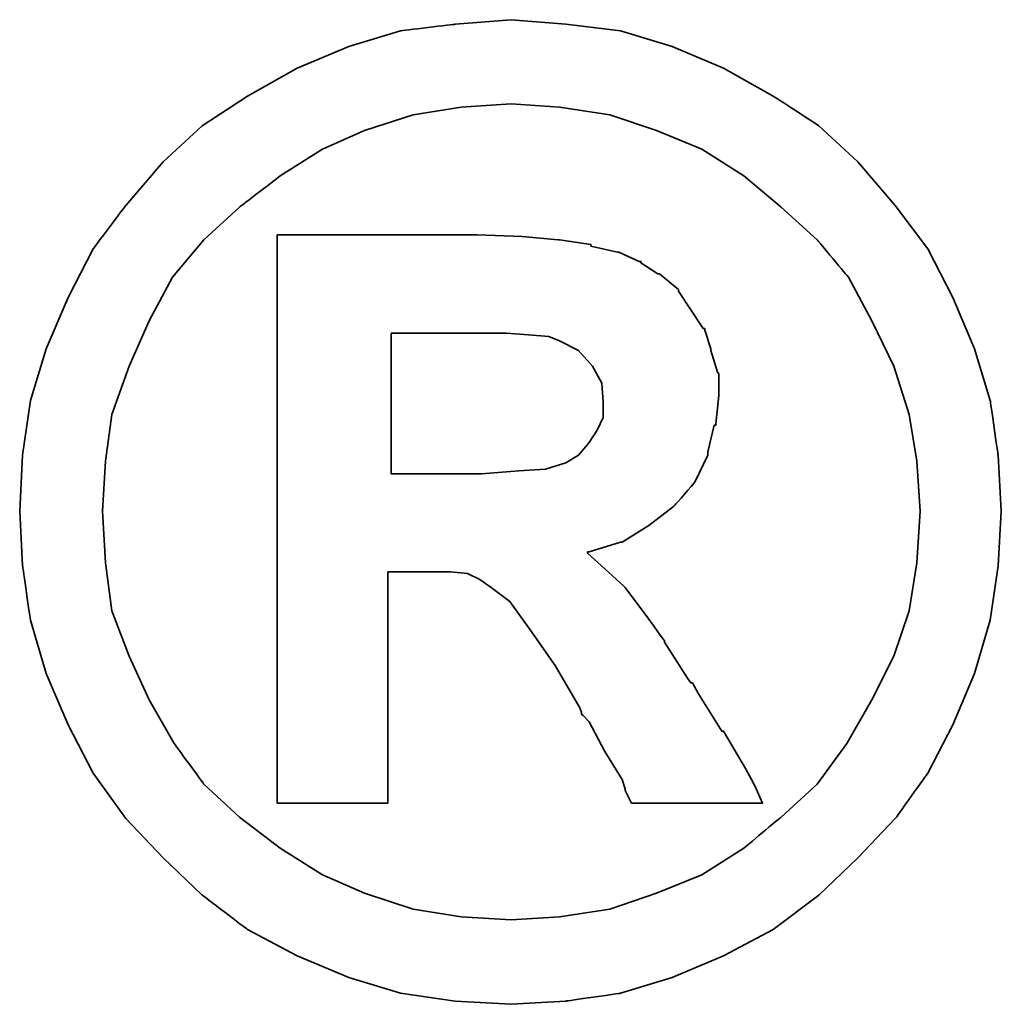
# Model space of a CAD drawing. Header units: millimetres. Extents: x 460 to 871, y 95 to 250.
# Tile 47 of 49: x 798.33 to 800.46, y 148.44 to 150.57. Entities that reach past the tile are written whole.
import ezdxf

# ---------------------------------------------------------------- set-up
doc = ezdxf.new("R2010")
doc.units = ezdxf.units.MM
doc.layers.add('DIM', color=4, linetype='CONTINUOUS')
doc.layers.add('layer 1', color=7, linetype='CONTINUOUS')

# ---------------------------------------------------------------- blocks, each defined once
blk = doc.blocks.new('TBI MOTION logo(完整正式版)')
at = {"layer": 'layer 1', "color": 22, "lineweight": 35}
for points, knots in [([(81.20634, 4.98624), (81.20634, 4.98624), (81.18649, 5.32862), (81.18649, 5.32862), (81.18649, 5.32862), (81.18649, 5.32862), (81.13886, 5.66206), (81.13886, 5.66206), (81.13886, 5.66206), (81.13886, 5.66206), (81.04359, 5.97764), (81.04359, 5.97764), (81.04359, 5.97764), (81.04359, 5.97764), (80.91061, 6.29124), (80.91061, 6.29124), (80.91061, 6.29124), (80.91061, 6.29124), (80.75778, 6.58697), (80.75778, 6.58697), (80.75778, 6.58697), (80.75778, 6.58697), (80.5593, 6.85294), (80.5593, 6.85294), (80.5593, 6.85294), (80.5593, 6.85294), (80.33105, 7.1189), (80.33105, 7.1189), (80.33105, 7.1189), (80.33105, 7.1189), (80.09287, 7.33921), (80.09287, 7.33921), (80.09287, 7.33921), (80.09287, 7.33921), (79.815, 7.51982), (79.815, 7.51982), (79.815, 7.51982), (79.815, 7.51982), (79.51133, 7.69051), (79.51133, 7.69051), (79.51133, 7.69051), (79.51133, 7.69051), (79.19773, 7.8235), (79.19773, 7.8235), (79.19773, 7.8235), (79.19773, 7.8235), (78.88215, 7.91877), (78.88215, 7.91877), (78.88215, 7.91877), (78.88215, 7.91877), (78.54871, 7.95846), (78.54871, 7.95846), (78.54871, 7.95846), (78.54871, 7.95846), (78.21526, 7.98625), (78.21526, 7.98625), (78.21526, 7.98625), (78.21526, 7.98625), (77.87388, 7.95846), (77.87388, 7.95846), (77.87388, 7.95846), (77.87388, 7.95846), (77.54044, 7.91877), (77.54044, 7.91877), (77.54044, 7.91877), (77.54044, 7.91877), (77.22485, 7.8235), (77.22485, 7.8235), (77.22485, 7.8235), (77.22485, 7.8235), (76.91027, 7.69051), (76.91027, 7.69051), (76.91027, 7.69051), (76.91027, 7.69051), (76.6056, 7.51982), (76.6056, 7.51982), (76.6056, 7.51982), (76.6056, 7.51982), (76.32972, 7.33921), (76.32972, 7.33921), (76.32972, 7.33921), (76.32972, 7.33921), (76.09154, 7.1189), (76.09154, 7.1189), (76.09154, 7.1189), (76.09154, 7.1189), (75.86329, 6.85294), (75.86329, 6.85294), (75.86329, 6.85294), (75.86329, 6.85294), (75.66382, 6.58697), (75.66382, 6.58697), (75.66382, 6.58697), (75.66382, 6.58697), (75.51099, 6.29124), (75.51099, 6.29124), (75.51099, 6.29124), (75.51099, 6.29124), (75.37702, 5.97764), (75.37702, 5.97764), (75.37702, 5.97764), (75.37702, 5.97764), (75.28175, 5.66206), (75.28175, 5.66206), (75.28175, 5.66206), (75.28175, 5.66206), (75.23411, 5.32862), (75.23411, 5.32862), (75.23411, 5.32862), (75.23411, 5.32862), (75.21625, 4.98624), (75.21625, 4.98624), (75.21625, 4.98624), (75.21625, 4.98624), (75.23411, 4.6528), (75.23411, 4.6528), (75.23411, 4.6528), (75.23411, 4.6528), (75.28175, 4.32035), (75.28175, 4.32035), (75.28175, 4.32035), (75.28175, 4.32035), (75.37702, 3.99583), (75.37702, 3.99583), (75.37702, 3.99583), (75.37702, 3.99583), (75.51099, 3.68224), (75.51099, 3.68224), (75.51099, 3.68224), (75.51099, 3.68224), (75.66382, 3.38749), (75.66382, 3.38749), (75.66382, 3.38749), (75.66382, 3.38749), (75.86329, 3.10963), (75.86329, 3.10963), (75.86329, 3.10963), (75.86329, 3.10963), (76.09154, 2.87145), (76.09154, 2.87145), (76.09154, 2.87145), (76.09154, 2.87145), (76.32972, 2.6432), (76.32972, 2.6432), (76.32972, 2.6432), (76.32972, 2.6432), (76.6056, 2.43381), (76.6056, 2.43381), (76.6056, 2.43381), (76.6056, 2.43381), (76.91027, 2.27205), (76.91027, 2.27205), (76.91027, 2.27205), (76.91027, 2.27205), (77.22485, 2.13906), (77.22485, 2.13906), (77.22485, 2.13906), (77.22485, 2.13906), (77.54044, 2.0438), (77.54044, 2.0438), (77.54044, 2.0438), (77.54044, 2.0438), (77.87388, 1.99616), (77.87388, 1.99616), (77.87388, 1.99616), (77.87388, 1.99616), (78.21526, 1.97631), (78.21526, 1.97631), (78.21526, 1.97631), (78.21526, 1.97631), (78.54871, 1.99616), (78.54871, 1.99616), (78.54871, 1.99616), (78.54871, 1.99616), (78.88215, 2.0438), (78.88215, 2.0438), (78.88215, 2.0438), (78.88215, 2.0438), (79.19773, 2.13906), (79.19773, 2.13906), (79.19773, 2.13906), (79.19773, 2.13906), (79.51133, 2.27205), (79.51133, 2.27205), (79.51133, 2.27205), (79.51133, 2.27205), (79.815, 2.43381), (79.815, 2.43381), (79.815, 2.43381), (79.815, 2.43381), (80.09287, 2.6432), (80.09287, 2.6432), (80.09287, 2.6432), (80.09287, 2.6432), (80.33105, 2.87145), (80.33105, 2.87145), (80.33105, 2.87145), (80.33105, 2.87145), (80.5593, 3.10963), (80.5593, 3.10963), (80.5593, 3.10963), (80.5593, 3.10963), (80.75778, 3.38749), (80.75778, 3.38749), (80.75778, 3.38749), (80.75778, 3.38749), (80.91061, 3.68224), (80.91061, 3.68224), (80.91061, 3.68224), (80.91061, 3.68224), (81.04359, 3.99583), (81.04359, 3.99583), (81.04359, 3.99583), (81.04359, 3.99583), (81.13886, 4.32035), (81.13886, 4.32035), (81.13886, 4.32035), (81.13886, 4.32035), (81.18649, 4.6528), (81.18649, 4.6528), (81.18649, 4.6528), (81.18649, 4.6528), (81.20634, 4.98624), (81.20634, 4.98624)], [0, 0, 0, 0, 0.0178571, 0.0178571, 0.0178571, 0.0178572, 0.0357143, 0.0357143, 0.0357143, 0.0357143, 0.0535714, 0.0535714, 0.0535714, 0.0535714, 0.0714286, 0.0714286, 0.0714286, 0.0714286, 0.0892857, 0.0892857, 0.0892857, 0.0892857, 0.1071429, 0.1071429, 0.1071429, 0.1071429, 0.125, 0.125, 0.125, 0.125, 0.1428571, 0.1428571, 0.1428571, 0.1428572, 0.1607143, 0.1607143, 0.1607143, 0.1607143, 0.1785714, 0.1785714, 0.1785714, 0.1785714, 0.1964286, 0.1964286, 0.1964286, 0.1964286, 0.2142857, 0.2142857, 0.2142857, 0.2142857, 0.2321429, 0.2321429, 0.2321429, 0.2321429, 0.25, 0.25, 0.25, 0.25, 0.2678571, 0.2678571, 0.2678571, 0.2678572, 0.2857143, 0.2857143, 0.2857143, 0.2857143, 0.3035714, 0.3035714, 0.3035714, 0.3035714, 0.3214286, 0.3214286, 0.3214286, 0.3214286, 0.3392857, 0.3392857, 0.3392857, 0.3392857, 0.3571429, 0.3571429, 0.3571429, 0.3571429, 0.375, 0.375, 0.375, 0.375, 0.3928571, 0.3928571, 0.3928571, 0.3928572, 0.4107143, 0.4107143, 0.4107143, 0.4107143, 0.4285714, 0.4285714, 0.4285714, 0.4285714, 0.4464286, 0.4464286, 0.4464286, 0.4464286, 0.4642857, 0.4642857, 0.4642857, 0.4642857, 0.4821429, 0.4821429, 0.4821429, 0.4821429, 0.5, 0.5, 0.5, 0.5, 0.5178571, 0.5178571, 0.5178571, 0.5178572, 0.5357143, 0.5357143, 0.5357143, 0.5357143, 0.5535714, 0.5535714, 0.5535714, 0.5535714, 0.5714286, 0.5714286, 0.5714286, 0.5714286, 0.5892857, 0.5892857, 0.5892857, 0.5892857, 0.6071429, 0.6071429, 0.6071429, 0.6071429, 0.625, 0.625, 0.625, 0.625, 0.6428571, 0.6428571, 0.6428571, 0.6428572, 0.6607143, 0.6607143, 0.6607143, 0.6607143, 0.6785714, 0.6785714, 0.6785714, 0.6785714, 0.6964286, 0.6964286, 0.6964286, 0.6964286, 0.7142857, 0.7142857, 0.7142857, 0.7142857, 0.7321429, 0.7321429, 0.7321429, 0.7321429, 0.75, 0.75, 0.75, 0.75, 0.7678571, 0.7678571, 0.7678571, 0.7678572, 0.7857143, 0.7857143, 0.7857143, 0.7857143, 0.8035714, 0.8035714, 0.8035714, 0.8035714, 0.8214286, 0.8214286, 0.8214286, 0.8214286, 0.8392857, 0.8392857, 0.8392857, 0.8392857, 0.8571429, 0.8571429, 0.8571429, 0.8571429, 0.875, 0.875, 0.875, 0.875, 0.8928571, 0.8928571, 0.8928571, 0.8928572, 0.9107143, 0.9107143, 0.9107143, 0.9107143, 0.9285714, 0.9285714, 0.9285714, 0.9285714, 0.9464286, 0.9464286, 0.9464286, 0.9464286, 0.9642857, 0.9642857, 0.9642857, 0.9642857, 0.9821429, 0.9821429, 0.9821429, 0.9821429, 1, 1, 1, 1]), ([(80.71014, 4.98624), (80.71014, 4.98624), (80.69129, 5.29091), (80.69129, 5.29091), (80.69129, 5.29091), (80.69129, 5.29091), (80.64464, 5.57672), (80.64464, 5.57672), (80.64464, 5.57672), (80.64464, 5.57672), (80.54937, 5.87245), (80.54937, 5.87245), (80.54937, 5.87245), (80.54937, 5.87245), (80.41639, 6.14833), (80.41639, 6.14833), (80.41639, 6.14833), (80.41639, 6.14833), (80.27349, 6.41429), (80.27349, 6.41429), (80.27349, 6.41429), (80.27349, 6.41429), (80.08295, 6.64255), (80.08295, 6.64255), (80.08295, 6.64255), (80.08295, 6.64255), (79.86264, 6.84301), (79.86264, 6.84301), (79.86264, 6.84301), (79.86264, 6.84301), (79.63439, 7.03355), (79.63439, 7.03355), (79.63439, 7.03355), (79.63439, 7.03355), (79.37835, 7.1963), (79.37835, 7.1963), (79.37835, 7.1963), (79.37835, 7.1963), (79.10246, 7.30944), (79.10246, 7.30944), (79.10246, 7.30944), (79.10246, 7.30944), (78.81665, 7.40471), (78.81665, 7.40471), (78.81665, 7.40471), (78.81665, 7.40471), (78.511, 7.45234), (78.511, 7.45234), (78.511, 7.45234), (78.511, 7.45234), (78.21526, 7.47219), (78.21526, 7.47219), (78.21526, 7.47219), (78.21526, 7.47219), (77.9106, 7.45234), (77.9106, 7.45234), (77.9106, 7.45234), (77.9106, 7.45234), (77.61685, 7.40471), (77.61685, 7.40471), (77.61685, 7.40471), (77.61685, 7.40471), (77.32012, 7.30944), (77.32012, 7.30944), (77.32012, 7.30944), (77.32012, 7.30944), (77.06309, 7.1963), (77.06309, 7.1963), (77.06309, 7.1963), (77.06309, 7.1963), (76.80606, 7.03355), (76.80606, 7.03355), (76.80606, 7.03355), (76.80606, 7.03355), (76.55797, 6.84301), (76.55797, 6.84301), (76.55797, 6.84301), (76.55797, 6.84301), (76.34063, 6.64255), (76.34063, 6.64255), (76.34063, 6.64255), (76.34063, 6.64255), (76.1491, 6.41429), (76.1491, 6.41429), (76.1491, 6.41429), (76.1491, 6.41429), (76.0062, 6.14833), (76.0062, 6.14833), (76.0062, 6.14833), (76.0062, 6.14833), (75.88314, 5.87245), (75.88314, 5.87245), (75.88314, 5.87245), (75.88314, 5.87245), (75.77794, 5.57672), (75.77794, 5.57672), (75.77794, 5.57672), (75.77794, 5.57672), (75.73924, 5.29091), (75.73924, 5.29091), (75.73924, 5.29091), (75.73924, 5.29091), (75.72039, 4.98624), (75.72039, 4.98624), (75.72039, 4.98624), (75.72039, 4.98624), (75.73924, 4.67165), (75.73924, 4.67165), (75.73924, 4.67165), (75.73924, 4.67165), (75.77794, 4.37791), (75.77794, 4.37791), (75.77794, 4.37791), (75.77794, 4.37791), (75.88314, 4.10102), (75.88314, 4.10102), (75.88314, 4.10102), (75.88314, 4.10102), (76.0062, 3.83407), (76.0062, 3.83407), (76.0062, 3.83407), (76.0062, 3.83407), (76.15902, 3.56811), (76.15902, 3.56811), (76.15902, 3.56811), (76.15902, 3.56811), (76.34063, 3.32001), (76.34063, 3.32001), (76.34063, 3.32001), (76.34063, 3.32001), (76.55797, 3.11955), (76.55797, 3.11955), (76.55797, 3.11955), (76.55797, 3.11955), (76.80606, 2.92901), (76.80606, 2.92901), (76.80606, 2.92901), (76.80606, 2.92901), (77.06309, 2.76725), (77.06309, 2.76725), (77.06309, 2.76725), (77.06309, 2.76725), (77.32012, 2.65412), (77.32012, 2.65412), (77.32012, 2.65412), (77.32012, 2.65412), (77.61685, 2.55786), (77.61685, 2.55786), (77.61685, 2.55786), (77.61685, 2.55786), (77.9106, 2.51022), (77.9106, 2.51022), (77.9106, 2.51022), (77.9106, 2.51022), (78.21526, 2.49137), (78.21526, 2.49137), (78.21526, 2.49137), (78.21526, 2.49137), (78.511, 2.51022), (78.511, 2.51022), (78.511, 2.51022), (78.511, 2.51022), (78.81665, 2.55786), (78.81665, 2.55786), (78.81665, 2.55786), (78.81665, 2.55786), (79.10246, 2.65412), (79.10246, 2.65412), (79.10246, 2.65412), (79.10246, 2.65412), (79.37835, 2.76725), (79.37835, 2.76725), (79.37835, 2.76725), (79.37835, 2.76725), (79.63439, 2.92901), (79.63439, 2.92901), (79.63439, 2.92901), (79.63439, 2.92901), (79.86264, 3.11955), (79.86264, 3.11955), (79.86264, 3.11955), (79.86264, 3.11955), (80.08295, 3.32001), (80.08295, 3.32001), (80.08295, 3.32001), (80.08295, 3.32001), (80.26356, 3.56811), (80.26356, 3.56811), (80.26356, 3.56811), (80.26356, 3.56811), (80.41639, 3.83407), (80.41639, 3.83407), (80.41639, 3.83407), (80.41639, 3.83407), (80.54937, 4.10102), (80.54937, 4.10102), (80.54937, 4.10102), (80.54937, 4.10102), (80.64464, 4.37791), (80.64464, 4.37791), (80.64464, 4.37791), (80.64464, 4.37791), (80.69129, 4.67165), (80.69129, 4.67165), (80.69129, 4.67165), (80.69129, 4.67165), (80.71014, 4.98624), (80.71014, 4.98624)], [0, 0, 0, 0, 0.0192308, 0.0192308, 0.0192308, 0.0192308, 0.0384615, 0.0384615, 0.0384615, 0.0384615, 0.0576923, 0.0576923, 0.0576923, 0.0576923, 0.0769231, 0.0769231, 0.0769231, 0.0769231, 0.0961538, 0.0961538, 0.0961538, 0.0961539, 0.1153846, 0.1153846, 0.1153846, 0.1153846, 0.1346154, 0.1346154, 0.1346154, 0.1346154, 0.1538462, 0.1538462, 0.1538462, 0.1538462, 0.1730769, 0.1730769, 0.1730769, 0.1730769, 0.1923077, 0.1923077, 0.1923077, 0.1923077, 0.2115385, 0.2115385, 0.2115385, 0.2115385, 0.2307692, 0.2307692, 0.2307692, 0.2307692, 0.25, 0.25, 0.25, 0.25, 0.2692308, 0.2692308, 0.2692308, 0.2692308, 0.2884615, 0.2884615, 0.2884615, 0.2884615, 0.3076923, 0.3076923, 0.3076923, 0.3076923, 0.3269231, 0.3269231, 0.3269231, 0.3269231, 0.3461538, 0.3461538, 0.3461538, 0.3461539, 0.3653846, 0.3653846, 0.3653846, 0.3653846, 0.3846154, 0.3846154, 0.3846154, 0.3846154, 0.4038462, 0.4038462, 0.4038462, 0.4038462, 0.4230769, 0.4230769, 0.4230769, 0.4230769, 0.4423077, 0.4423077, 0.4423077, 0.4423077, 0.4615385, 0.4615385, 0.4615385, 0.4615385, 0.4807692, 0.4807692, 0.4807692, 0.4807692, 0.5, 0.5, 0.5, 0.5, 0.5192308, 0.5192308, 0.5192308, 0.5192308, 0.5384615, 0.5384615, 0.5384615, 0.5384615, 0.5576923, 0.5576923, 0.5576923, 0.5576923, 0.5769231, 0.5769231, 0.5769231, 0.5769231, 0.5961538, 0.5961538, 0.5961538, 0.5961539, 0.6153846, 0.6153846, 0.6153846, 0.6153846, 0.6346154, 0.6346154, 0.6346154, 0.6346154, 0.6538462, 0.6538462, 0.6538462, 0.6538462, 0.6730769, 0.6730769, 0.6730769, 0.6730769, 0.6923077, 0.6923077, 0.6923077, 0.6923077, 0.7115385, 0.7115385, 0.7115385, 0.7115385, 0.7307692, 0.7307692, 0.7307692, 0.7307692, 0.75, 0.75, 0.75, 0.75, 0.7692308, 0.7692308, 0.7692308, 0.7692308, 0.7884615, 0.7884615, 0.7884615, 0.7884615, 0.8076923, 0.8076923, 0.8076923, 0.8076923, 0.8269231, 0.8269231, 0.8269231, 0.8269231, 0.8461538, 0.8461538, 0.8461538, 0.8461539, 0.8653846, 0.8653846, 0.8653846, 0.8653846, 0.8846154, 0.8846154, 0.8846154, 0.8846154, 0.9038462, 0.9038462, 0.9038462, 0.9038462, 0.9230769, 0.9230769, 0.9230769, 0.9230769, 0.9423077, 0.9423077, 0.9423077, 0.9423077, 0.9615385, 0.9615385, 0.9615385, 0.9615385, 0.9807692, 0.9807692, 0.9807692, 0.9807692, 1, 1, 1, 1]), ([(76.78721, 3.2823), (76.78721, 3.2823), (76.78721, 3.32001), (76.78721, 3.32001), (76.78721, 3.32001), (76.78721, 3.32001), (76.78721, 3.42422), (76.78721, 3.42422), (76.78721, 3.42422), (76.78721, 3.42422), (76.78721, 3.59689), (76.78721, 3.59689), (76.78721, 3.59689), (76.78721, 3.59689), (76.78721, 3.80529), (76.78721, 3.80529), (76.78721, 3.80529), (76.78721, 3.80529), (76.78721, 4.0524), (76.78721, 4.0524), (76.78721, 4.0524), (76.78721, 4.0524), (76.78721, 4.32035), (76.78721, 4.32035), (76.78721, 4.32035), (76.78721, 4.32035), (76.78721, 4.92868), (76.78721, 4.92868), (76.78721, 4.92868), (76.78721, 4.92868), (76.78721, 5.53801), (76.78721, 5.53801), (76.78721, 5.53801), (76.78721, 5.53801), (76.78721, 5.82482), (76.78721, 5.82482), (76.78721, 5.82482), (76.78721, 5.82482), (76.78721, 6.07291), (76.78721, 6.07291), (76.78721, 6.07291), (76.78721, 6.07291), (76.78721, 6.30017), (76.78721, 6.30017), (76.78721, 6.30017), (76.78721, 6.30017), (76.78721, 6.45399), (76.78721, 6.45399), (76.78721, 6.45399), (76.78721, 6.45399), (76.78721, 6.5572), (76.78721, 6.5572), (76.78721, 6.5572), (76.78721, 6.5572), (76.78721, 6.59689), (76.78721, 6.59689), (76.78721, 6.59689), (76.78721, 6.59689), (76.78721, 6.67232), (76.78721, 6.67232), (76.78721, 6.67232), (76.78721, 6.67232), (76.8537, 6.67232), (76.8537, 6.67232), (76.8537, 6.67232), (76.8537, 6.67232), (76.87355, 6.67232), (76.87355, 6.67232), (76.87355, 6.67232), (76.87355, 6.67232), (76.91027, 6.67232), (76.91027, 6.67232), (76.91027, 6.67232), (76.91027, 6.67232), (77.04424, 6.67232), (77.04424, 6.67232), (77.04424, 6.67232), (77.04424, 6.67232), (77.22485, 6.67232), (77.22485, 6.67232), (77.22485, 6.67232), (77.22485, 6.67232), (77.43524, 6.67232), (77.43524, 6.67232), (77.43524, 6.67232), (77.43524, 6.67232), (77.65357, 6.67232), (77.65357, 6.67232), (77.65357, 6.67232), (77.65357, 6.67232), (77.82625, 6.67232), (77.82625, 6.67232), (77.82625, 6.67232), (77.82625, 6.67232), (77.94037, 6.67232), (77.94037, 6.67232), (77.94037, 6.67232), (77.94037, 6.67232), (77.97709, 6.67232), (77.97709, 6.67232), (77.97709, 6.67232), (77.97709, 6.67232), (77.99694, 6.67232), (77.99694, 6.67232), (77.99694, 6.67232), (77.99694, 6.67232), (78.00686, 6.67232), (78.00686, 6.67232), (78.00686, 6.67232), (78.00686, 6.67232), (78.28275, 6.6624), (78.28275, 6.6624), (78.28275, 6.6624), (78.28275, 6.6624), (78.50107, 6.64255), (78.50107, 6.64255), (78.50107, 6.64255), (78.50107, 6.64255), (78.511, 6.64255), (78.511, 6.64255), (78.511, 6.64255), (78.511, 6.64255), (78.70154, 6.61476), (78.70154, 6.61476), (78.70154, 6.61476), (78.70154, 6.61476), (78.70154, 6.60483), (78.70154, 6.60483), (78.70154, 6.60483), (78.70154, 6.60483), (78.86429, 6.56713), (78.86429, 6.56713), (78.86429, 6.56713), (78.86429, 6.56713), (78.87223, 6.56713), (78.87223, 6.56713), (78.87223, 6.56713), (78.87223, 6.56713), (78.99727, 6.51056), (78.99727, 6.51056), (78.99727, 6.51056), (78.99727, 6.51056), (79.00719, 6.51056), (79.00719, 6.51056), (79.00719, 6.51056), (79.00719, 6.51056), (79.00719, 6.50162), (79.00719, 6.50162), (79.00719, 6.50162), (79.00719, 6.50162), (79.1104, 6.43415), (79.1104, 6.43415), (79.1104, 6.43415), (79.1104, 6.43415), (79.12132, 6.43415), (79.12132, 6.43415), (79.12132, 6.43415), (79.12132, 6.43415), (79.22552, 6.34781), (79.22552, 6.34781), (79.22552, 6.34781), (79.22552, 6.34781), (79.23544, 6.33888), (79.23544, 6.33888), (79.23544, 6.33888), (79.23544, 6.33888), (79.23544, 6.32895), (79.23544, 6.32895), (79.23544, 6.32895), (79.23544, 6.32895), (79.31087, 6.21483), (79.31087, 6.21483), (79.31087, 6.21483), (79.31087, 6.21483), (79.38629, 6.1007), (79.38629, 6.1007), (79.38629, 6.1007), (79.38629, 6.1007), (79.3972, 6.1007), (79.3972, 6.1007), (79.3972, 6.1007), (79.3972, 6.1007), (79.3972, 6.09078), (79.3972, 6.09078), (79.3972, 6.09078), (79.3972, 6.09078), (79.43392, 5.97764), (79.43392, 5.97764), (79.43392, 5.97764), (79.43392, 5.97764), (79.43392, 5.96772), (79.43392, 5.96772), (79.43392, 5.96772), (79.43392, 5.96772), (79.47362, 5.83474), (79.47362, 5.83474), (79.47362, 5.83474), (79.47362, 5.83474), (79.48156, 5.82482), (79.48156, 5.82482), (79.48156, 5.82482), (79.48156, 5.82482), (79.48156, 5.69977), (79.48156, 5.69977), (79.48156, 5.69977), (79.48156, 5.69977), (79.48156, 5.69183), (79.48156, 5.69183), (79.48156, 5.69183), (79.48156, 5.69183), (79.4637, 5.51915), (79.4637, 5.51915), (79.4637, 5.51915), (79.4637, 5.51915), (79.4637, 5.51122), (79.4637, 5.51122), (79.4637, 5.51122), (79.4637, 5.51122), (79.45377, 5.51122), (79.45377, 5.51122), (79.45377, 5.51122), (79.45377, 5.51122), (79.41507, 5.34847), (79.41507, 5.34847), (79.41507, 5.34847), (79.41507, 5.34847), (79.41507, 5.33854), (79.41507, 5.33854), (79.41507, 5.33854), (79.41507, 5.33854), (79.41507, 5.32862), (79.41507, 5.32862), (79.41507, 5.32862), (79.41507, 5.32862), (79.33865, 5.16785), (79.33865, 5.16785), (79.33865, 5.16785), (79.33865, 5.16785), (79.33071, 5.15693), (79.33071, 5.15693), (79.33071, 5.15693), (79.33071, 5.15693), (79.2156, 5.02495), (79.2156, 5.02495), (79.2156, 5.02495), (79.2156, 5.02495), (79.20567, 5.01502), (79.20567, 5.01502), (79.20567, 5.01502), (79.20567, 5.01502), (79.05483, 4.89991), (79.05483, 4.89991), (79.05483, 4.89991), (79.05483, 4.89991), (79.04491, 4.89197), (79.04491, 4.89197), (79.04491, 4.89197), (79.04491, 4.89197), (78.89208, 4.7967), (78.89208, 4.7967), (78.89208, 4.7967), (78.89208, 4.7967), (78.88215, 4.7967), (78.88215, 4.7967), (78.88215, 4.7967), (78.88215, 4.7967), (78.69161, 4.73913), (78.69161, 4.73913), (78.69161, 4.73913), (78.69161, 4.73913), (78.68169, 4.73913), (78.68169, 4.73913), (78.68169, 4.73913), (78.68169, 4.73913), (78.68169, 4.72921), (78.68169, 4.72921), (78.68169, 4.72921), (78.68169, 4.72921), (78.78688, 4.63394), (78.78688, 4.63394), (78.78688, 4.63394), (78.78688, 4.63394), (78.902, 4.52875), (78.902, 4.52875), (78.902, 4.52875), (78.902, 4.52875), (78.91093, 4.52081), (78.91093, 4.52081), (78.91093, 4.52081), (78.91093, 4.52081), (79.02506, 4.36798), (79.02506, 4.36798), (79.02506, 4.36798), (79.02506, 4.36798), (79.1501, 4.1953), (79.1501, 4.1953), (79.1501, 4.1953), (79.1501, 4.1953), (79.1501, 4.18736), (79.1501, 4.18736), (79.1501, 4.18736), (79.1501, 4.18736), (79.29201, 3.96705), (79.29201, 3.96705), (79.29201, 3.96705), (79.29201, 3.96705), (79.31087, 3.93828), (79.31087, 3.93828), (79.31087, 3.93828), (79.31087, 3.93828), (79.32079, 3.93828), (79.32079, 3.93828), (79.32079, 3.93828), (79.32079, 3.93828), (79.3585, 3.87178), (79.3585, 3.87178), (79.3585, 3.87178), (79.3585, 3.87178), (79.50141, 3.64353), (79.50141, 3.64353), (79.50141, 3.64353), (79.50141, 3.64353), (79.51133, 3.64353), (79.51133, 3.64353), (79.51133, 3.64353), (79.51133, 3.64353), (79.64431, 3.41528), (79.64431, 3.41528), (79.64431, 3.41528), (79.64431, 3.41528), (79.68202, 3.3478), (79.68202, 3.3478), (79.68202, 3.3478), (79.68202, 3.3478), (79.70187, 3.31009), (79.70187, 3.31009), (79.70187, 3.31009), (79.70187, 3.31009), (79.7495, 3.2049), (79.7495, 3.2049), (79.7495, 3.2049), (79.7495, 3.2049), (79.64431, 3.2049), (79.64431, 3.2049), (79.64431, 3.2049), (79.64431, 3.2049), (79.62546, 3.2049), (79.62546, 3.2049), (79.62546, 3.2049), (79.62546, 3.2049), (79.53912, 3.2049), (79.53912, 3.2049), (79.53912, 3.2049), (79.53912, 3.2049), (79.31087, 3.2049), (79.31087, 3.2049), (79.31087, 3.2049), (79.31087, 3.2049), (79.08262, 3.2049), (79.08262, 3.2049), (79.08262, 3.2049), (79.08262, 3.2049), (79.00719, 3.2049), (79.00719, 3.2049), (79.00719, 3.2049), (79.00719, 3.2049), (78.98735, 3.2049), (78.98735, 3.2049), (78.98735, 3.2049), (78.98735, 3.2049), (78.94964, 3.2049), (78.94964, 3.2049), (78.94964, 3.2049), (78.94964, 3.2049), (78.92979, 3.24459), (78.92979, 3.24459), (78.92979, 3.24459), (78.92979, 3.24459), (78.91093, 3.2823), (78.91093, 3.2823), (78.91093, 3.2823), (78.91093, 3.2823), (78.91093, 3.29223), (78.91093, 3.29223), (78.91093, 3.29223), (78.91093, 3.29223), (78.89208, 3.3478), (78.89208, 3.3478), (78.89208, 3.3478), (78.89208, 3.3478), (78.78688, 3.52048), (78.78688, 3.52048), (78.78688, 3.52048), (78.78688, 3.52048), (78.69161, 3.7001), (78.69161, 3.7001), (78.69161, 3.7001), (78.69161, 3.7001), (78.6539, 3.7388), (78.6539, 3.7388), (78.6539, 3.7388), (78.6539, 3.7388), (78.64398, 3.74873), (78.64398, 3.74873), (78.64398, 3.74873), (78.64398, 3.74873), (78.64398, 3.75766), (78.64398, 3.75766), (78.64398, 3.75766), (78.64398, 3.75766), (78.63405, 3.78644), (78.63405, 3.78644), (78.63405, 3.78644), (78.63405, 3.78644), (78.48321, 4.04347), (78.48321, 4.04347), (78.48321, 4.04347), (78.48321, 4.04347), (78.33038, 4.2618), (78.33038, 4.2618), (78.33038, 4.2618), (78.33038, 4.2618), (78.20732, 4.43447), (78.20732, 4.43447), (78.20732, 4.43447), (78.20732, 4.43447), (78.09221, 4.52081), (78.09221, 4.52081), (78.09221, 4.52081), (78.09221, 4.52081), (78.02472, 4.56845), (78.02472, 4.56845), (78.02472, 4.56845), (78.02472, 4.56845), (77.9493, 4.60616), (77.9493, 4.60616), (77.9493, 4.60616), (77.9493, 4.60616), (77.8451, 4.61608), (77.8451, 4.61608), (77.8451, 4.61608), (77.8451, 4.61608), (77.71113, 4.61608), (77.71113, 4.61608), (77.71113, 4.61608), (77.71113, 4.61608), (77.69128, 4.61608), (77.69128, 4.61608), (77.69128, 4.61608), (77.69128, 4.61608), (77.67342, 4.61608), (77.67342, 4.61608), (77.67342, 4.61608), (77.67342, 4.61608), (77.5583, 4.61608), (77.5583, 4.61608), (77.5583, 4.61608), (77.5583, 4.61608), (77.46303, 4.61608), (77.46303, 4.61608), (77.46303, 4.61608), (77.46303, 4.61608), (77.46303, 4.54761), (77.46303, 4.54761), (77.46303, 4.54761), (77.46303, 4.54761), (77.46303, 4.47318), (77.46303, 4.47318), (77.46303, 4.47318), (77.46303, 4.47318), (77.46303, 4.24294), (77.46303, 4.24294), (77.46303, 4.24294), (77.46303, 4.24294), (77.46303, 3.99583), (77.46303, 3.99583), (77.46303, 3.99583), (77.46303, 3.99583), (77.46303, 3.72888), (77.46303, 3.72888), (77.46303, 3.72888), (77.46303, 3.72888), (77.46303, 3.51055), (77.46303, 3.51055), (77.46303, 3.51055), (77.46303, 3.51055), (77.46303, 3.42422), (77.46303, 3.42422), (77.46303, 3.42422), (77.46303, 3.42422), (77.46303, 3.35773), (77.46303, 3.35773), (77.46303, 3.35773), (77.46303, 3.35773), (77.46303, 3.30017), (77.46303, 3.30017), (77.46303, 3.30017), (77.46303, 3.30017), (77.46303, 3.2823), (77.46303, 3.2823), (77.46303, 3.2823), (77.46303, 3.2823), (77.46303, 3.2049), (77.46303, 3.2049), (77.46303, 3.2049), (77.46303, 3.2049), (77.39753, 3.2049), (77.39753, 3.2049), (77.39753, 3.2049), (77.39753, 3.2049), (77.37768, 3.2049), (77.37768, 3.2049), (77.37768, 3.2049), (77.37768, 3.2049), (77.32012, 3.2049), (77.32012, 3.2049), (77.32012, 3.2049), (77.32012, 3.2049), (77.12165, 3.2049), (77.12165, 3.2049), (77.12165, 3.2049), (77.12165, 3.2049), (76.94897, 3.2049), (76.94897, 3.2049), (76.94897, 3.2049), (76.94897, 3.2049), (76.8924, 3.2049), (76.8924, 3.2049), (76.8924, 3.2049), (76.8924, 3.2049), (76.8537, 3.2049), (76.8537, 3.2049), (76.8537, 3.2049), (76.8537, 3.2049), (76.78721, 3.2049), (76.78721, 3.2049), (76.78721, 3.2049), (76.78721, 3.2049), (76.78721, 3.2823), (76.78721, 3.2823)], [0, 0, 0, 0, 0.0074074, 0.0074074, 0.0074074, 0.0074074, 0.0148148, 0.0148148, 0.0148148, 0.0148148, 0.0222222, 0.0222222, 0.0222222, 0.0222222, 0.0296296, 0.0296296, 0.0296296, 0.0296296, 0.037037, 0.037037, 0.037037, 0.037037, 0.0444444, 0.0444444, 0.0444444, 0.0444445, 0.0518519, 0.0518519, 0.0518519, 0.0518519, 0.0592593, 0.0592593, 0.0592593, 0.0592593, 0.0666667, 0.0666667, 0.0666667, 0.0666667, 0.0740741, 0.0740741, 0.0740741, 0.0740741, 0.0814815, 0.0814815, 0.0814815, 0.0814815, 0.0888889, 0.0888889, 0.0888889, 0.0888889, 0.0962963, 0.0962963, 0.0962963, 0.0962963, 0.1037037, 0.1037037, 0.1037037, 0.1037037, 0.1111111, 0.1111111, 0.1111111, 0.1111111, 0.1185185, 0.1185185, 0.1185185, 0.1185185, 0.1259259, 0.1259259, 0.1259259, 0.1259259, 0.1333333, 0.1333333, 0.1333333, 0.1333333, 0.1407407, 0.1407407, 0.1407407, 0.1407408, 0.1481481, 0.1481481, 0.1481481, 0.1481482, 0.1555556, 0.1555556, 0.1555556, 0.1555556, 0.162963, 0.162963, 0.162963, 0.162963, 0.1703704, 0.1703704, 0.1703704, 0.1703704, 0.1777778, 0.1777778, 0.1777778, 0.1777778, 0.1851852, 0.1851852, 0.1851852, 0.1851852, 0.1925926, 0.1925926, 0.1925926, 0.1925926, 0.2, 0.2, 0.2, 0.2, 0.2074074, 0.2074074, 0.2074074, 0.2074074, 0.2148148, 0.2148148, 0.2148148, 0.2148148, 0.2222222, 0.2222222, 0.2222222, 0.2222222, 0.2296296, 0.2296296, 0.2296296, 0.2296296, 0.237037, 0.237037, 0.237037, 0.237037, 0.2444444, 0.2444444, 0.2444444, 0.2444445, 0.2518519, 0.2518519, 0.2518519, 0.2518519, 0.2592593, 0.2592593, 0.2592593, 0.2592593, 0.2666667, 0.2666667, 0.2666667, 0.2666667, 0.2740741, 0.2740741, 0.2740741, 0.2740741, 0.2814815, 0.2814815, 0.2814815, 0.2814815, 0.2888889, 0.2888889, 0.2888889, 0.2888889, 0.2962963, 0.2962963, 0.2962963, 0.2962963, 0.3037037, 0.3037037, 0.3037037, 0.3037037, 0.3111111, 0.3111111, 0.3111111, 0.3111111, 0.3185185, 0.3185185, 0.3185185, 0.3185185, 0.3259259, 0.3259259, 0.3259259, 0.3259259, 0.3333333, 0.3333333, 0.3333333, 0.3333333, 0.3407407, 0.3407407, 0.3407407, 0.3407408, 0.3481481, 0.3481481, 0.3481481, 0.3481482, 0.3555556, 0.3555556, 0.3555556, 0.3555556, 0.362963, 0.362963, 0.362963, 0.362963, 0.3703704, 0.3703704, 0.3703704, 0.3703704, 0.3777778, 0.3777778, 0.3777778, 0.3777778, 0.3851852, 0.3851852, 0.3851852, 0.3851852, 0.3925926, 0.3925926, 0.3925926, 0.3925926, 0.4, 0.4, 0.4, 0.4, 0.4074074, 0.4074074, 0.4074074, 0.4074074, 0.4148148, 0.4148148, 0.4148148, 0.4148148, 0.4222222, 0.4222222, 0.4222222, 0.4222222, 0.4296296, 0.4296296, 0.4296296, 0.4296296, 0.437037, 0.437037, 0.437037, 0.437037, 0.4444444, 0.4444444, 0.4444444, 0.4444445, 0.4518519, 0.4518519, 0.4518519, 0.4518519, 0.4592593, 0.4592593, 0.4592593, 0.4592593, 0.4666667, 0.4666667, 0.4666667, 0.4666667, 0.4740741, 0.4740741, 0.4740741, 0.4740741, 0.4814815, 0.4814815, 0.4814815, 0.4814815, 0.4888889, 0.4888889, 0.4888889, 0.4888889, 0.4962963, 0.4962963, 0.4962963, 0.4962963, 0.5037037, 0.5037037, 0.5037037, 0.5037037, 0.5111111, 0.5111111, 0.5111111, 0.5111111, 0.5185185, 0.5185185, 0.5185185, 0.5185185, 0.5259259, 0.5259259, 0.5259259, 0.5259259, 0.5333333, 0.5333333, 0.5333333, 0.5333333, 0.5407407, 0.5407407, 0.5407407, 0.5407408, 0.5481481, 0.5481481, 0.5481481, 0.5481482, 0.5555556, 0.5555556, 0.5555556, 0.5555556, 0.562963, 0.562963, 0.562963, 0.562963, 0.5703704, 0.5703704, 0.5703704, 0.5703704, 0.5777778, 0.5777778, 0.5777778, 0.5777778, 0.5851852, 0.5851852, 0.5851852, 0.5851852, 0.5925926, 0.5925926, 0.5925926, 0.5925926, 0.6, 0.6, 0.6, 0.6, 0.6074074, 0.6074074, 0.6074074, 0.6074074, 0.6148148, 0.6148148, 0.6148148, 0.6148148, 0.6222222, 0.6222222, 0.6222222, 0.6222222, 0.6296296, 0.6296296, 0.6296296, 0.6296296, 0.637037, 0.637037, 0.637037, 0.637037, 0.6444444, 0.6444444, 0.6444444, 0.6444445, 0.6518519, 0.6518519, 0.6518519, 0.6518519, 0.6592593, 0.6592593, 0.6592593, 0.6592593, 0.6666667, 0.6666667, 0.6666667, 0.6666667, 0.6740741, 0.6740741, 0.6740741, 0.6740741, 0.6814815, 0.6814815, 0.6814815, 0.6814815, 0.6888889, 0.6888889, 0.6888889, 0.6888889, 0.6962963, 0.6962963, 0.6962963, 0.6962963, 0.7037037, 0.7037037, 0.7037037, 0.7037037, 0.7111111, 0.7111111, 0.7111111, 0.7111111, 0.7185185, 0.7185185, 0.7185185, 0.7185185, 0.7259259, 0.7259259, 0.7259259, 0.7259259, 0.7333333, 0.7333333, 0.7333333, 0.7333333, 0.7407407, 0.7407407, 0.7407407, 0.7407408, 0.7481481, 0.7481481, 0.7481481, 0.7481482, 0.7555556, 0.7555556, 0.7555556, 0.7555556, 0.762963, 0.762963, 0.762963, 0.762963, 0.7703704, 0.7703704, 0.7703704, 0.7703704, 0.7777778, 0.7777778, 0.7777778, 0.7777778, 0.7851852, 0.7851852, 0.7851852, 0.7851852, 0.7925926, 0.7925926, 0.7925926, 0.7925926, 0.8, 0.8, 0.8, 0.8, 0.8074074, 0.8074074, 0.8074074, 0.8074074, 0.8148148, 0.8148148, 0.8148148, 0.8148148, 0.8222222, 0.8222222, 0.8222222, 0.8222222, 0.8296296, 0.8296296, 0.8296296, 0.8296296, 0.837037, 0.837037, 0.837037, 0.837037, 0.8444444, 0.8444444, 0.8444444, 0.8444445, 0.8518519, 0.8518519, 0.8518519, 0.8518519, 0.8592593, 0.8592593, 0.8592593, 0.8592593, 0.8666667, 0.8666667, 0.8666667, 0.8666667, 0.8740741, 0.8740741, 0.8740741, 0.8740741, 0.8814815, 0.8814815, 0.8814815, 0.8814815, 0.8888889, 0.8888889, 0.8888889, 0.8888889, 0.8962963, 0.8962963, 0.8962963, 0.8962963, 0.9037037, 0.9037037, 0.9037037, 0.9037037, 0.9111111, 0.9111111, 0.9111111, 0.9111111, 0.9185185, 0.9185185, 0.9185185, 0.9185185, 0.9259259, 0.9259259, 0.9259259, 0.9259259, 0.9333333, 0.9333333, 0.9333333, 0.9333333, 0.9407407, 0.9407407, 0.9407407, 0.9407408, 0.9481481, 0.9481481, 0.9481481, 0.9481482, 0.9555556, 0.9555556, 0.9555556, 0.9555556, 0.962963, 0.962963, 0.962963, 0.962963, 0.9703704, 0.9703704, 0.9703704, 0.9703704, 0.9777778, 0.9777778, 0.9777778, 0.9777778, 0.9851852, 0.9851852, 0.9851852, 0.9851852, 0.9925926, 0.9925926, 0.9925926, 0.9925926, 1, 1, 1, 1]), ([(77.48288, 6.07291), (77.48288, 6.07291), (77.48288, 5.99551), (77.48288, 5.99551), (77.48288, 5.99551), (77.48288, 5.99551), (77.48288, 5.82482), (77.48288, 5.82482), (77.48288, 5.82482), (77.48288, 5.82482), (77.48288, 5.63328), (77.48288, 5.63328), (77.48288, 5.63328), (77.48288, 5.63328), (77.48288, 5.46358), (77.48288, 5.46358), (77.48288, 5.46358), (77.48288, 5.46358), (77.48288, 5.29091), (77.48288, 5.29091), (77.48288, 5.29091), (77.48288, 5.29091), (77.48288, 5.21449), (77.48288, 5.21449), (77.48288, 5.21449), (77.48288, 5.21449), (77.50074, 5.21449), (77.50074, 5.21449), (77.50074, 5.21449), (77.50074, 5.21449), (77.71113, 5.21449), (77.71113, 5.21449), (77.71113, 5.21449), (77.71113, 5.21449), (77.94037, 5.21449), (77.94037, 5.21449), (77.94037, 5.21449), (77.94037, 5.21449), (78.01579, 5.21449), (78.01579, 5.21449), (78.01579, 5.21449), (78.01579, 5.21449), (78.03465, 5.21449), (78.03465, 5.21449), (78.03465, 5.21449), (78.03465, 5.21449), (78.2629, 5.23335), (78.2629, 5.23335), (78.2629, 5.23335), (78.2629, 5.23335), (78.42565, 5.24327), (78.42565, 5.24327), (78.42565, 5.24327), (78.42565, 5.24327), (78.54871, 5.28098), (78.54871, 5.28098), (78.54871, 5.28098), (78.54871, 5.28098), (78.62611, 5.32862), (78.62611, 5.32862), (78.62611, 5.32862), (78.62611, 5.32862), (78.69161, 5.40503), (78.69161, 5.40503), (78.69161, 5.40503), (78.69161, 5.40503), (78.73925, 5.48145), (78.73925, 5.48145), (78.73925, 5.48145), (78.73925, 5.48145), (78.77696, 5.55885), (78.77696, 5.55885), (78.77696, 5.55885), (78.77696, 5.55885), (78.77696, 5.65214), (78.77696, 5.65214), (78.77696, 5.65214), (78.77696, 5.65214), (78.76902, 5.76726), (78.76902, 5.76726), (78.76902, 5.76726), (78.76902, 5.76726), (78.71146, 5.87245), (78.71146, 5.87245), (78.71146, 5.87245), (78.71146, 5.87245), (78.62611, 5.96772), (78.62611, 5.96772), (78.62611, 5.96772), (78.62611, 5.96772), (78.511, 6.02528), (78.511, 6.02528), (78.511, 6.02528), (78.511, 6.02528), (78.44451, 6.05306), (78.44451, 6.05306), (78.44451, 6.05306), (78.44451, 6.05306), (78.32046, 6.06299), (78.32046, 6.06299), (78.32046, 6.06299), (78.32046, 6.06299), (78.18748, 6.07291), (78.18748, 6.07291), (78.18748, 6.07291), (78.18748, 6.07291), (77.99694, 6.07291), (77.99694, 6.07291), (77.99694, 6.07291), (77.99694, 6.07291), (77.97709, 6.07291), (77.97709, 6.07291), (77.97709, 6.07291), (77.97709, 6.07291), (77.90167, 6.07291), (77.90167, 6.07291), (77.90167, 6.07291), (77.90167, 6.07291), (77.69128, 6.07291), (77.69128, 6.07291), (77.69128, 6.07291), (77.69128, 6.07291), (77.50074, 6.07291), (77.50074, 6.07291), (77.50074, 6.07291), (77.50074, 6.07291), (77.48288, 6.07291), (77.48288, 6.07291)], [0, 0, 0, 0, 0.03125, 0.03125, 0.03125, 0.03125, 0.0625, 0.0625, 0.0625, 0.0625, 0.09375, 0.09375, 0.09375, 0.09375, 0.125, 0.125, 0.125, 0.125, 0.15625, 0.15625, 0.15625, 0.15625, 0.1875, 0.1875, 0.1875, 0.1875, 0.21875, 0.21875, 0.21875, 0.21875, 0.25, 0.25, 0.25, 0.25, 0.28125, 0.28125, 0.28125, 0.28125, 0.3125, 0.3125, 0.3125, 0.3125, 0.34375, 0.34375, 0.34375, 0.34375, 0.375, 0.375, 0.375, 0.375, 0.40625, 0.40625, 0.40625, 0.40625, 0.4375, 0.4375, 0.4375, 0.4375, 0.46875, 0.46875, 0.46875, 0.46875, 0.5, 0.5, 0.5, 0.5, 0.53125, 0.53125, 0.53125, 0.53125, 0.5625, 0.5625, 0.5625, 0.5625, 0.59375, 0.59375, 0.59375, 0.59375, 0.625, 0.625, 0.625, 0.625, 0.65625, 0.65625, 0.65625, 0.65625, 0.6875, 0.6875, 0.6875, 0.6875, 0.71875, 0.71875, 0.71875, 0.71875, 0.75, 0.75, 0.75, 0.75, 0.78125, 0.78125, 0.78125, 0.78125, 0.8125, 0.8125, 0.8125, 0.8125, 0.84375, 0.84375, 0.84375, 0.84375, 0.875, 0.875, 0.875, 0.875, 0.90625, 0.90625, 0.90625, 0.90625, 0.9375, 0.9375, 0.9375, 0.9375, 0.96875, 0.96875, 0.96875, 0.96875, 1, 1, 1, 1])]:
    blk.add_open_spline(points, degree=3, knots=knots, dxfattribs=at)

msp = doc.modelspace()

# ---------------------------------------------------------------- block references
at = {"layer": 'DIM', "color": 7, "xscale": 0.3557468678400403, "yscale": 0.3557468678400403, "zscale": 0.3557468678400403}
msp.add_blockref('TBI MOTION logo(完整正式版)', (771.5675, 147.7332), dxfattribs=at)

doc.saveas('drawing.dxf')
